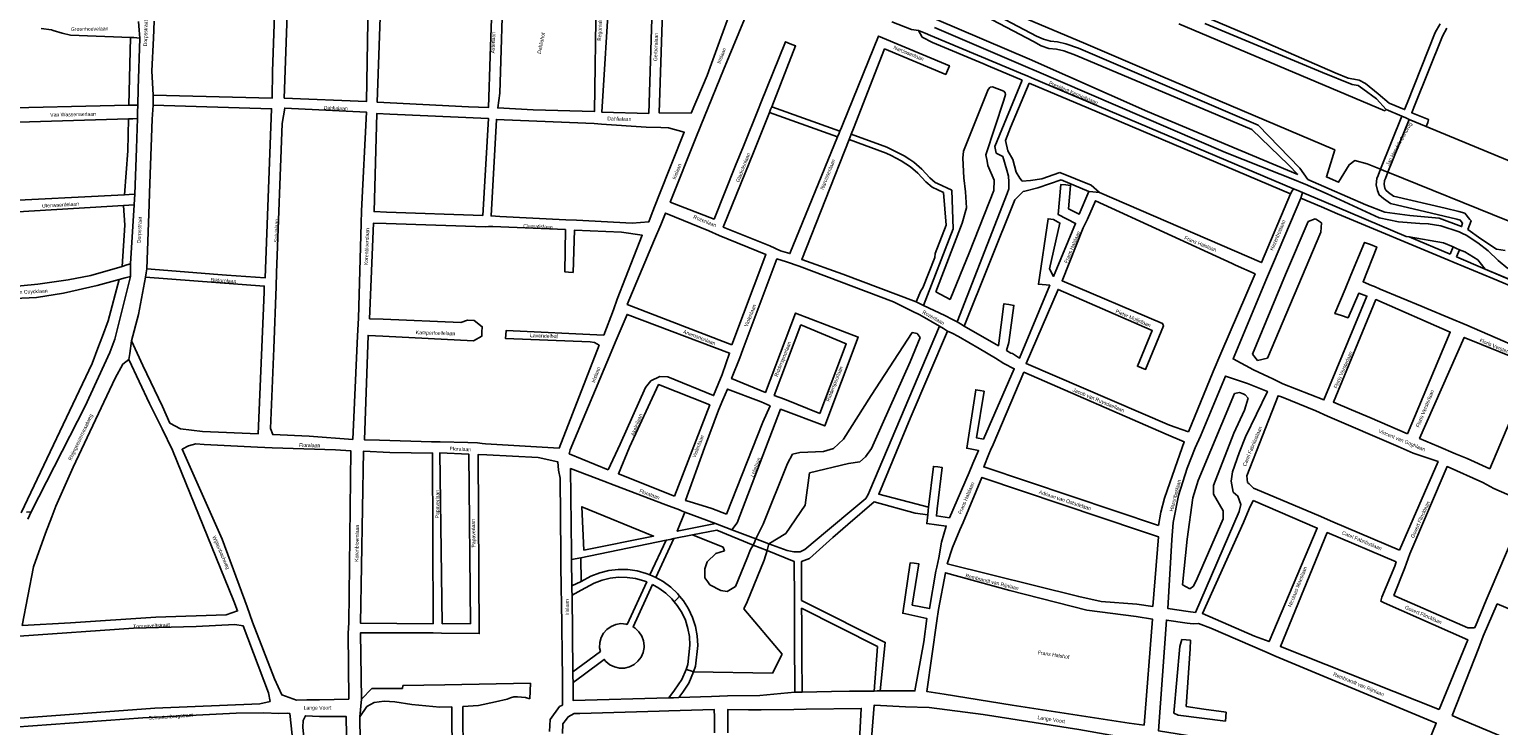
# Model space of a CAD drawing. Header units: metres. Extents: x 89872 to 99175, y 455036 to 468911.
# Tile 117 of 196: x 92018 to 93016, y 466807 to 467279. Entities that reach past the tile are written whole.
import ezdxf

# ---------------------------------------------------------------- set-up
doc = ezdxf.new("R2010")
doc.units = ezdxf.units.M
doc.layers.add('STRNM', color=7, linetype='Continuous')
doc.layers.add('Wegdeel doorgaand', color=1, linetype='Continuous')
doc.layers.add('Waterdeel', color=7, linetype='Continuous', true_color=0x00aaff)
doc.layers.add('Wegdeel', color=7, linetype='Continuous', true_color=0x9a9a9a)

msp = doc.modelspace()

# ---------------------------------------------------------------- linework, layer by layer
at = {"layer": 'Waterdeel', "lineweight": -3}
for p, q in [((92653.89, 467199.98), (92669.35, 467238.44)), ((92669.35, 467238.44), (92670.59, 467240.08)), ((92670.59, 467240.08), (92672.23, 467240.36)), ((92672.23, 467240.36), (92679.89, 467237.21)), ((92679.89, 467237.21), (92680.85, 467236.25)), ((92681.12, 467235.16), (92680.04, 467231.32)), ((92680.85, 467236.25), (92681.12, 467235.16)), ((92680.04, 467231.32), (92667.71, 467194.01)), ((92652.11, 467191.77), (92652.66, 467196.7)), ((92652.66, 467196.7), (92653.89, 467199.98)), ((92652.84, 467178.4), (92652.11, 467191.77)), ((92667.71, 467194.01), (92668.59, 467189.75)), ((92668.59, 467189.75), (92669.2, 467186.85)), ((92669.2, 467186.85), (92673.37, 467177.01)), ((92654, 467168.96), (92652.84, 467178.4)), ((92673.37, 467177.01), (92673.07, 467169.85)), ((92654.6, 467158.22), (92654, 467168.96)), ((92673.07, 467169.85), (92656.66, 467128.02)), ((92651.61, 467147.79), (92654.6, 467158.22)), ((92633.73, 467101.27), (92651.61, 467147.79)), ((92871.13, 467112.89), (92886.62, 467148.88)), ((92886.62, 467148.88), (92891.42, 467150.8)), ((92891.42, 467150.8), (92892.2, 467150.29)), ((92892.2, 467150.29), (92895.68, 467148.04)), ((92895.68, 467148.04), (92895.3, 467141.64)), ((92895.3, 467141.64), (92859.04, 467056.25)), ((92656.66, 467128.02), (92643.57, 467095.92)), ((92848.91, 467058.93), (92871.13, 467112.89)), ((92643.57, 467095.92), (92633.73, 467101.27)), ((92589.92, 467030.92), (92617.71, 467073.52)), ((92623.08, 467070.26), (92616.45, 467053.58)), ((92617.71, 467073.52), (92621.11, 467072.97)), ((92621.11, 467072.97), (92623.08, 467070.26)), ((92852.17, 467054.6), (92848.91, 467058.93)), ((92859.04, 467056.25), (92852.17, 467054.6)), ((92616.45, 467053.58), (92597.37, 467011.24)), ((92571.15, 467001.1), (92589.92, 467030.92)), ((92811.95, 466973.07), (92836.69, 467032.11)), ((92836.69, 467032.11), (92840.04, 467032.91)), ((92840.04, 467032.91), (92842.42, 467031.94)), ((92842.42, 467031.94), (92843.96, 467031.31)), ((92845.8, 467029.11), (92843.35, 467020.89)), ((92843.96, 467031.31), (92845.8, 467029.11)), ((92843.35, 467020.89), (92836.13, 467005.33)), ((92597.37, 467011.24), (92590.22, 466994.84)), ((92836.13, 467005.33), (92822.38, 466969.79)), ((92564.29, 466994.84), (92571.15, 467001.1)), ((92533, 466984.7), (92536.57, 466990.96)), ((92536.57, 466990.96), (92541.34, 466992.16)), ((92541.34, 466992.16), (92557.44, 466992.75)), ((92557.44, 466992.75), (92564.29, 466994.84)), ((92582.17, 466985.89), (92574.42, 466984.7)), ((92586.05, 466989.17), (92582.17, 466985.89)), ((92590.22, 466994.84), (92586.05, 466989.17)), ((92516.61, 466943.55), (92533, 466984.7)), ((92547.9, 466978.44), (92545.11, 466956.46)), ((92574.42, 466984.7), (92547.9, 466978.44)), ((92808.38, 466961.44), (92811.95, 466973.07)), ((92822.38, 466969.79), (92822.38, 466963.83)), ((92545.11, 466956.46), (92531.87, 466937.09)), ((92804.5, 466933.41), (92808.38, 466961.44)), ((92822.38, 466963.83), (92828.94, 466952.5)), ((92828.94, 466947.13), (92811.35, 466906.58)), ((92828.94, 466952.5), (92828.94, 466947.13)), ((92455.93, 466933.71), (92468.66, 466936.33)), ((92468.66, 466936.33), (92489.42, 466927.99)), ((92511.58, 466933.5), (92516.61, 466943.55)), ((92531.87, 466937.09), (92520.47, 466930.15)), ((92392.75, 466920.66), (92450.59, 466932.6)), ((92450.59, 466932.6), (92453.45, 466933.19)), ((92453.45, 466933.19), (92455.93, 466933.71)), ((92490.38, 466925.37), (92484.42, 466923.58)), ((92489.42, 466927.99), (92490.38, 466925.37)), ((92505.48, 466920.11), (92507.96, 466926.26)), ((92507.96, 466926.26), (92509.75, 466929.35)), ((92509.75, 466929.35), (92510.79, 466931.7)), ((92510.79, 466931.7), (92511.58, 466933.5)), ((92511.58, 466933.5), (92520.47, 466930.15)), ((92520.47, 466930.15), (92511.58, 466933.5)), ((92519.26, 466925.67), (92517.2, 466919.11)), ((92519.97, 466928.31), (92519.26, 466925.67)), ((92520.47, 466930.15), (92519.97, 466928.31)), ((92801.22, 466902.41), (92804.5, 466933.41)), ((92392.95, 466904.68), (92392.75, 466920.66)), ((92478.46, 466917.91), (92476.97, 466913.14)), ((92484.42, 466923.58), (92478.46, 466917.91)), ((92497.83, 466901.22), (92505.48, 466920.11)), ((92517.2, 466919.11), (92505.58, 466890.78)), ((92399.57, 466908.2), (92392.95, 466904.68)), ((92405.55, 466910.48), (92399.57, 466908.2)), ((92411.78, 466912), (92405.55, 466910.48)), ((92418.14, 466912.73), (92411.78, 466912)), ((92424.55, 466912.66), (92418.14, 466912.73)), ((92430.89, 466911.8), (92424.55, 466912.66)), ((92437.09, 466910.15), (92430.89, 466911.8)), ((92439.68, 466909.1), (92437.09, 466910.15)), ((92441.7, 466908.23), (92439.68, 466909.1)), ((92443.71, 466907.36), (92441.7, 466908.23)), ((92448.62, 466904.62), (92443.71, 466907.36)), ((92476.97, 466913.14), (92476.97, 466907.18)), ((92476.97, 466907.18), (92478.88, 466904.4)), ((92811.35, 466906.58), (92808.68, 466901.52)), ((92453.77, 466900.83), (92448.62, 466904.62)), ((92458.42, 466896.41), (92453.77, 466900.83)), ((92459.84, 466894.68), (92458.42, 466896.41)), ((92478.88, 466904.4), (92480.25, 466902.41)), ((92480.25, 466902.41), (92487.7, 466898.53)), ((92487.7, 466898.53), (92492.17, 466897.94)), ((92492.17, 466897.94), (92497.83, 466901.22)), ((92806.27, 466899.58), (92801.22, 466902.41)), ((92808.68, 466901.52), (92806.27, 466899.58)), ((92456.13, 466890.91), (92457.88, 466892.7)), ((92458.2, 466888.38), (92456.13, 466890.91)), ((92457.88, 466892.7), (92459.84, 466894.68)), ((92461.27, 466883.51), (92458.2, 466888.38)), ((92505.58, 466890.78), (92503.46, 466886.06)), ((92503.46, 466886.06), (92529.51, 466855.32)), ((92463.7, 466878.31), (92461.27, 466883.51)), ((92465.46, 466872.84), (92463.7, 466878.31)), ((92466.53, 466867.2), (92465.46, 466872.84)), ((92466.86, 466861.4), (92466.53, 466867.2)), ((92465.33, 466848.4), (92466.86, 466861.4)), ((92529.51, 466855.32), (92522.8, 466842.5)), ((92795.52, 466815.3), (92799.43, 466860.59)), ((92799.43, 466860.59), (92800.88, 466865.26)), ((92800.88, 466865.26), (92803.68, 466865.08)), ((92803.68, 466865.08), (92806.76, 466864.89)), ((92806.57, 466858.93), (92803.82, 466819.83)), ((92806.76, 466864.89), (92806.57, 466858.93)), ((92464.21, 466844.96), (92465.33, 466848.4)), ((92466.74, 466844.13), (92464.21, 466844.96)), ((92469.21, 466843.33), (92466.74, 466844.13)), ((92522.8, 466842.5), (92469.21, 466843.33)), ((92803.82, 466819.83), (92815.83, 466817.94)), ((92815.83, 466817.94), (92830.94, 466816.05)), ((92830.94, 466816.05), (92830.51, 466809.96)), ((92798.24, 466813.98), (92795.52, 466815.3)), ((92830.51, 466809.96), (92798.24, 466813.98))]:
    msp.add_line(p, q, dxfattribs=at)
for points in [[(93022.36, 467149.28), (92940.81, 467182.32), (92938.27, 467183.35), (92935.81, 467184.35), (92926.69, 467188.04), (92918.36, 467190.22), (92914.56, 467187.4), (92907.32, 467175.52), (92903.56, 467177.13), (92898.98, 467179.1), (92904.64, 467197.58), (92786.32, 467247.68), (92734.17, 467270.04), (92688.27, 467289.42)], [(92798.74, 467282.96), (92938.79, 467224.03), (92939.62, 467224.84), (92950.22, 467220.28), (92952.87, 467219.15), (92955.17, 467218.16), (92966.81, 467213.35), (93158.74, 467134.06)]]:
    msp.add_lwpolyline(points, dxfattribs=at)
at = {"layer": 'Wegdeel'}
for p, q in [((92624.43, 467274.02), (92622.06, 467278.49)), ((92622.06, 467278.49), (92626.59, 467276.59)), ((92626.59, 467276.59), (92630.28, 467275.04)), ((92630.28, 467275.04), (92693.99, 467248.35)), ((92085.86, 467227.72), (92086.9, 467273.82)), ((92086.9, 467273.82), (92089.12, 467273.63)), ((92089.12, 467273.63), (92093.24, 467273.27)), ((92093.24, 467273.27), (92092.25, 467238.97)), ((92631.6, 467270.35), (92624.43, 467274.02)), ((92665.67, 467256.04), (92631.6, 467270.35)), ((92669.28, 467254.53), (92665.67, 467256.04)), ((92692.52, 467244.77), (92669.28, 467254.53)), ((92673.97, 467199.67), (92692.52, 467244.77)), ((92693.99, 467248.35), (92695.83, 467247.61)), ((92695.83, 467247.61), (92698.65, 467246.47)), ((92698.65, 467246.47), (92876.61, 467171.13)), ((92092.25, 467238.97), (92091.92, 467227.85)), ((92697.13, 467242.82), (92684.57, 467212.65)), ((92737.44, 467225.75), (92697.13, 467242.82)), ((92088.7, 467227.78), (92085.86, 467227.72)), ((92091.92, 467227.85), (92088.7, 467227.78)), ((92520.75, 467222.78), (92521.61, 467224.95)), ((92521.61, 467224.95), (92522.32, 467226.77)), ((92522.32, 467226.77), (92568.64, 467210.18)), ((92874.61, 467167.69), (92737.44, 467225.75)), ((92085.16, 467196.86), (92085.65, 467218.53)), ((92085.65, 467218.53), (92088.45, 467218.62)), ((92088.45, 467218.62), (92091.66, 467218.72)), ((92091.66, 467218.72), (92091.07, 467198.41)), ((92567.09, 467206.37), (92520.75, 467222.78)), ((92568.1, 467208.85), (92567.09, 467206.37)), ((92568.64, 467210.18), (92568.1, 467208.85)), ((92574.9, 467204.63), (92575.54, 467206.27)), ((92599.96, 467195.34), (92574.9, 467204.63)), ((92575.54, 467206.27), (92576.31, 467208.24)), ((92576.31, 467208.24), (92600.46, 467199.28)), ((92684.57, 467212.65), (92681.12, 467203.92)), ((92082.96, 467167.03), (92085.16, 467196.86)), ((92091.07, 467198.41), (92089.79, 467167.37)), ((92603.39, 467193.62), (92599.96, 467195.34)), ((92600.46, 467199.28), (92601.5, 467198.9)), ((92601.5, 467198.9), (92612.29, 467193.5)), ((92674.86, 467195.2), (92673.97, 467199.67)), ((92679.37, 467192.94), (92674.86, 467195.2)), ((92681.12, 467203.92), (92682.79, 467196.93)), ((92682.79, 467196.93), (92686.12, 467190.93)), ((92610.34, 467190.14), (92603.39, 467193.62)), ((92616.56, 467186), (92610.34, 467190.14)), ((92612.29, 467193.5), (92616.08, 467190.97)), ((92616.08, 467190.97), (92618.91, 467189.09)), ((92621.6, 467181.65), (92616.56, 467186)), ((92618.91, 467189.09), (92624.3, 467184.43)), ((92681.99, 467183.66), (92679.37, 467192.94)), ((92686.12, 467190.93), (92688.45, 467182.26)), ((92626.99, 467175.76), (92621.6, 467181.65)), ((92624.3, 467184.43), (92629.7, 467178.55)), ((92631.24, 467172.08), (92626.99, 467175.76)), ((92629.7, 467178.55), (92633.37, 467175.36)), ((92633.37, 467175.36), (92634.89, 467174.65)), ((92634.89, 467174.65), (92644.58, 467170.1)), ((92683.12, 467179.63), (92681.99, 467183.66)), ((92683.27, 467175.91), (92683.12, 467179.63)), ((92683.46, 467170.97), (92683.27, 467175.91)), ((92688.45, 467182.26), (92690.79, 467178.27)), ((92690.79, 467178.27), (92692.45, 467176.27)), ((92692.45, 467176.27), (92698.11, 467176.6)), ((92698.11, 467176.6), (92705.77, 467177.93)), ((92718.91, 467177.21), (92702.96, 467171.77)), ((92705.77, 467177.93), (92717.98, 467182.22)), ((92717.98, 467182.22), (92739.21, 467173.47)), ((92737.59, 467169.18), (92718.91, 467177.21)), ((92086.04, 467167.18), (92082.96, 467167.03)), ((92089.79, 467167.37), (92086.04, 467167.18)), ((92638.9, 467168.49), (92631.24, 467172.08)), ((92640.88, 467146.3), (92638.9, 467168.49)), ((92644.58, 467170.1), (92645.65, 467143.91)), ((92648.2, 467080.73), (92682.22, 467167.8)), ((92682.22, 467167.8), (92683.46, 467170.97)), ((92689.03, 467165.14), (92687.45, 467163.64)), ((92693.21, 467169.14), (92689.03, 467165.14)), ((92694.29, 467169.43), (92693.21, 467169.14)), ((92702.96, 467171.77), (92694.29, 467169.43)), ((92740.38, 467168.93), (92737.59, 467169.18)), ((92739.21, 467173.47), (92744.95, 467168.53)), ((92744.95, 467168.53), (92740.38, 467168.93)), ((92875.76, 467169.67), (92874.61, 467167.69)), ((92876.61, 467171.13), (92875.76, 467169.67)), ((92881.65, 467164.71), (92882.31, 467166.88)), ((92895.77, 467158.73), (92881.65, 467164.71)), ((92882.31, 467166.88), (92882.8, 467168.51)), ((92882.8, 467168.51), (92897.29, 467162.38)), ((92082.2, 467159.77), (92085.76, 467159.98)), ((92082.98, 467146.45), (92082.2, 467159.77)), ((92085.76, 467159.98), (92089.49, 467160.2)), ((92089.49, 467160.2), (92087, 467120.13)), ((92687.45, 467163.64), (92653.12, 467077.95)), ((92906.54, 467154.18), (92895.77, 467158.73)), ((92897.29, 467162.38), (92953.13, 467138.74)), ((92081.19, 467118.44), (92082.98, 467146.45)), ((92633.42, 467127.24), (92640.88, 467146.3)), ((92981.51, 467122.84), (92906.54, 467154.18)), ((92645.65, 467143.91), (92625.42, 467091.91)), ((92953.13, 467138.74), (92955.18, 467138.39)), ((92955.18, 467138.39), (92983.07, 467126.64)), ((92633.15, 467124.56), (92633.42, 467127.24)), ((92983.07, 467126.64), (92985.1, 467131.59)), ((92985.1, 467131.59), (92987.36, 467130.62)), ((92989.48, 467129.72), (92987.35, 467124.83)), ((92987.35, 467124.83), (93006.81, 467116.63)), ((92987.36, 467130.62), (92989.48, 467129.72)), ((92084.45, 467119.39), (92081.19, 467118.44)), ((92087, 467120.13), (92084.45, 467119.39)), ((92625.04, 467103.94), (92633.15, 467124.56)), ((92985.73, 467121.08), (92981.51, 467122.84)), ((93011.99, 467110.1), (92985.73, 467121.08)), ((93006.81, 467116.63), (93240.7, 467017.31)), ((92071.78, 467081.58), (92079.17, 467109.49)), ((92086.83, 467111.56), (92076.28, 467068.95)), ((92079.17, 467109.49), (92083.34, 467110.62)), ((92083.34, 467110.62), (92086.83, 467111.56)), ((93030.32, 467102.43), (93011.99, 467110.1)), ((92620.51, 467094.27), (92623.5, 467101.9)), ((92623.5, 467101.9), (92625.04, 467103.94)), ((92622.73, 467093.2), (92620.51, 467094.27)), ((92625.42, 467091.91), (92622.73, 467093.2)), ((92067.84, 467071.08), (92071.78, 467081.58)), ((92650.59, 467079.38), (92648.2, 467080.73)), ((92653.12, 467077.95), (92650.59, 467079.38)), ((92064.78, 467062.97), (92067.84, 467071.08)), ((92074.98, 467065.44), (92072.96, 467059.99)), ((92076.28, 467068.95), (92074.98, 467065.44)), ((92072.96, 467059.99), (92056.04, 467023.49)), ((92060.9, 467052.65), (92064.78, 467062.97)), ((92012.69, 466951.22), (92060.9, 467052.65)), ((92056.04, 467023.49), (92019.56, 466951.96)), ((92298.59, 466875.8), (92296.95, 466991.83)), ((92296.95, 466991.83), (92316.63, 466991.06)), ((92316.63, 466991.06), (92317.84, 466876.05)), ((92019.56, 466951.96), (92016.39, 466951.62)), ((92317.84, 466876.05), (92298.59, 466875.8)), ((92300.3, 466834.61), (92358.65, 466835.61)), ((92358.65, 466835.61), (92358.11, 466825.04)), ((92243.79, 466824.83), (92250.77, 466832.04)), ((92250.77, 466832.04), (92271.63, 466832.04)), ((92271.63, 466832.04), (92271.93, 466834.12)), ((92271.93, 466834.12), (92300.3, 466834.61)), ((92344.91, 466825.71), (92342.69, 466824.73)), ((92347.25, 466826.28), (92344.91, 466825.71)), ((92349.66, 466826.45), (92347.25, 466826.28)), ((92355.17, 466825.9), (92349.66, 466826.45)), ((92358.11, 466825.04), (92355.17, 466825.9)), ((92242.55, 466812.72), (92243.79, 466824.83)), ((92247.4, 466819.79), (92242.55, 466812.72)), ((92252.3, 466822.43), (92247.4, 466819.79)), ((92259.29, 466823.33), (92252.3, 466822.43)), ((92266.33, 466822.99), (92259.29, 466823.33)), ((92277.98, 466821.08), (92266.33, 466822.99)), ((92297.05, 466819.43), (92277.98, 466821.08)), ((92305.1, 466819.68), (92297.05, 466819.43)), ((92305.5, 466759.98), (92305.1, 466819.68)), ((92323.24, 466820.51), (92312.55, 466819.92)), ((92312.55, 466819.92), (92312.96, 466760.06)), ((92334.75, 466822.88), (92323.24, 466820.51)), ((92342.69, 466824.73), (92334.75, 466822.88))]:
    msp.add_line(p, q, dxfattribs=at)
for points in [[(92013.34, 466874.81), (92046.16, 466876.62), (92104.14, 466880.32), (92151.82, 466882.11), (92159.62, 466884.71), (92157.18, 466891.35), (92115.39, 466993.71), (92108.52, 467008.18), (92099.94, 467025.41), (92085.84, 467055.33), (92086.44, 467059.43), (92087.68, 467067.97), (92095.2, 467051.17), (92108.61, 467023.44), (92113.74, 467012.14), (92120.82, 467008.23), (92135.73, 467006.45), (92173.58, 467004.79), (92177.75, 467100.97), (92177.75, 467105.1), (92097.16, 467111.08), (92097.6, 467114.16), (92097.96, 467116.77), (92146.28, 467112.85), (92152.17, 467112.4), (92178.32, 467110.59), (92182.79, 467225.42), (92102.37, 467227.87), (92102.37, 467231.5), (92102.37, 467234.49), (92183.04, 467232.53), (92183.41, 467250.65), (92186.4, 467334.09)], [(92194.9, 467333.83), (92191.38, 467232.66), (92247.2, 467230.37), (92248.68, 467325.22)], [(92257.92, 467326.11), (92254.44, 467229.76), (92316.52, 467226.65), (92330.01, 467226.16), (92331.2, 467260.96), (92332.69, 467305.92)], [(92340.21, 467316.71), (92337.78, 467236.06), (92336.35, 467225.93), (92360.38, 467224.7), (92401.93, 467223.47), (92403.05, 467300.99)], [(92448.6, 467305.25), (92445.95, 467222.61), (92467.65, 467222.37), (92478.61, 467247.97), (92480.67, 467253.57), (92496.64, 467297.7)], [(92757.89, 467312.86), (92850.33, 467273.53), (92905.05, 467249.66), (92913.78, 467246.24), (92917.66, 467245.53), (92921.16, 467244.68), (92925.49, 467242.42), (92934.16, 467235.56), (92941.61, 467229.13), (92952.05, 467224.87), (92953.79, 467229.21), (92972.92, 467277.01), (92976.33, 467283.09)], [(92510.35, 467302.24), (92489.63, 467251.75), (92476.7, 467220.2), (92471.32, 467206.77), (92453.42, 467162.11), (92483.17, 467150.51), (92497.83, 467186.86), (92503.09, 467199.9), (92513.36, 467225.39), (92514.97, 467229.4), (92531.65, 467270.79), (92534.81, 467269.52), (92538.58, 467268), (92522.32, 467226.77), (92521.61, 467224.95), (92520.75, 467222.78), (92510.48, 467196.73), (92489.4, 467145.1), (92521.02, 467132.35), (92528.38, 467128.91), (92534.75, 467127.08), (92567.09, 467206.37), (92568.1, 467208.85), (92568.64, 467210.18), (92569.65, 467212.66), (92570.55, 467214.88), (92594.93, 467274.66), (92642.98, 467254.56), (92641.64, 467251.35), (92640.51, 467248.65), (92599, 467266.02), (92577.78, 467211.98), (92576.31, 467208.24), (92575.54, 467206.27), (92574.9, 467204.63), (92542.76, 467123.01), (92570.55, 467113.1), (92620.51, 467094.27), (92622.73, 467093.2), (92625.42, 467091.91), (92639.8, 467085.02), (92645.12, 467082.47), (92648.2, 467080.73), (92650.59, 467079.38), (92653.12, 467077.95), (92676.3, 467064.56), (92679.98, 467093.12), (92683.31, 467092.53), (92686.85, 467091.9), (92683.29, 467066.89), (92681.82, 467061.25), (92684.69, 467059.54), (92685.8, 467059.3), (92690.52, 467056.1), (92711.12, 467105.63), (92703.47, 467106.34), (92710.03, 467150.77), (92713.72, 467150.2), (92718.07, 467147.79), (92710.92, 467116.78), (92713.69, 467111.64), (92728.65, 467147.56), (92716.88, 467153.57), (92718.7, 467173.99), (92722.01, 467173.69), (92725.34, 467173.39), (92723.92, 467157.46), (92731.1, 467153.81), (92737.59, 467169.18), (92740.38, 467168.93), (92744.95, 467168.53), (92854.92, 467120.97), (92874.61, 467167.69), (92875.76, 467169.67), (92876.61, 467171.13), (92879.56, 467169.89), (92882.8, 467168.51), (92882.31, 467166.88), (92881.65, 467164.71), (92863.2, 467120.98), (92858.29, 467109.96), (92835.6, 467055.6), (92849.42, 467048.22), (92859.77, 467043.57), (92862.71, 467042.22), (92869.46, 467038.79), (92897.28, 467027.88), (92926.57, 467098.32), (92920.93, 467100.17), (92913.76, 467083.55), (92909.17, 467085.04), (92904.78, 467086.46), (92911.68, 467102.99), (92915.62, 467112.43), (92924.91, 467134.67), (92928.92, 467133.17), (92933.22, 467131.57), (92923.95, 467107.95), (92929.72, 467105.5), (92931.69, 467104.71), (92935.63, 467103.06), (92964.02, 467091.23), (92967.26, 467089.88), (92982.38, 467083.57), (92994.44, 467078.55), (93048.36, 467055.11)], [(92664.38, 467294.47), (92702.05, 467274.73), (92707.02, 467272.68), (92711.56, 467271.15), (92716.38, 467270.71), (92722.1, 467269.54), (92730.58, 467266.45), (92852.78, 467214.28), (92881.01, 467185.12), (92886.47, 467177.28), (92900.96, 467170.97), (92925.89, 467160.13), (92938.67, 467155.18), (92955.71, 467152.97), (92975.48, 467151.09), (92990.76, 467145.39), (92991.39, 467147.75), (92989.85, 467149.73), (92987.58, 467150.43), (92970.29, 467154.56), (92942.45, 467161.1), (92937.73, 467164.43), (92934.93, 467166.97), (92933.62, 467169.85), (92932.74, 467173.79), (92933.27, 467178.07), (92934.1, 467180.12), (92935.81, 467184.35), (92950.22, 467220.28), (92939.62, 467224.84), (92933.01, 467232.14), (92923.78, 467238.86), (92920.51, 467241.19), (92916.41, 467241.75), (92896.46, 467249.95), (92816.55, 467283.33)], [(92092.26, 467284.63), (92092.76, 467278.8), (92093.24, 467273.27), (92089.12, 467273.63), (92086.9, 467273.82), (92046.22, 467275.24), (92040.49, 467276.63), (92034.46, 467278.58), (92033.33, 467278.95), (92026.17, 467279.88)], [(93022.21, 467116.96), (93015.62, 467122.5), (93008.9, 467128.94), (93001.73, 467134.47), (92993.87, 467139.53), (92991.44, 467140.72), (92989.21, 467141.81), (92976.66, 467145.97), (92968.21, 467147.4), (92962.36, 467147.51), (92947.88, 467148.71), (92934.92, 467151.43), (92899.47, 467167.61), (92884.54, 467174.22), (92881.69, 467175.4), (92879.61, 467176.27), (92830.42, 467195.7), (92700.58, 467251.46), (92696.16, 467253.36), (92632.86, 467280.43)], [(92980.84, 467280.11), (92977.8, 467274.69), (92958.83, 467227.3), (92957.2, 467223.21), (92957, 467222.71), (92968.45, 467218.02), (92967.8, 467216.16), (92966.81, 467213.35), (92955.17, 467218.16), (92940.81, 467182.32), (92939.13, 467178.17), (92938.53, 467176.71), (92938.21, 467174.05), (92938.76, 467171.57), (92939.38, 467170.21), (92941.1, 467168.65), (92944.66, 467166.14), (92979.77, 467157.84), (92989, 467155.64), (92992.93, 467154.43), (92996.47, 467150.29), (92997.37, 467149.25), (92995.12, 467143.49), (93003.8, 467137.18), (93014.55, 467130.06), (93020.47, 467129.16)], [(91988.5, 467225.61), (92085.86, 467227.72), (92088.7, 467227.78), (92091.92, 467227.85), (92091.79, 467223.16), (92091.66, 467218.72), (92088.45, 467218.62), (92085.65, 467218.53), (91995.65, 467215.77)], [(91992.76, 467162.47), (92082.96, 467167.03), (92086.04, 467167.18), (92089.79, 467167.37), (92089.64, 467163.93), (92089.49, 467160.2), (92085.76, 467159.98), (92082.2, 467159.77), (91987.47, 467154.14)], [(92003.1, 467104.25), (92023.97, 467106.34), (92044.53, 467109.32), (92060.03, 467112.3), (92081.19, 467118.44), (92084.45, 467119.39), (92087, 467120.13), (92086.89, 467114.75), (92086.83, 467111.56), (92083.34, 467110.62), (92079.17, 467109.49), (92064.2, 467105.44), (92041.55, 467100.37), (92023.07, 467097.39), (91978.41, 467095.23)], [(92243.29, 466763.42), (92242.55, 466812.72), (92243.79, 466824.83), (92243.18, 466869.91), (92292.53, 466869.85), (92298.04, 466869.59), (92323.78, 466869.31), (92323.07, 466990.8), (92328.85, 466990.5), (92363.65, 466988.68), (92377.05, 466985.9), (92377.62, 466980.22), (92378.6, 466974.7), (92379.2, 466923.05), (92379.26, 466918.05), (92379.49, 466898.39), (92379.57, 466891.6), (92380.18, 466838.12), (92380.27, 466830.82), (92380.38, 466820.82), (92378.31, 466819.72), (92371.83, 466811.08), (92371.45, 466802.76)], [(92016.39, 466951.62), (92019.56, 466951.96), (92017.3, 466946.94)], [(92008.74, 466811.69), (92103.52, 466818.68), (92174.68, 466821.62), (92181.67, 466823.22), (92180.69, 466828.98), (92163.34, 466874.56), (92157.78, 466875.55), (92131.55, 466874.05), (92088.94, 466872.86), (92011.42, 466867.55)], [(92010.99, 466716.62), (92072.25, 466716.62), (92148.84, 466717.21), (92206.96, 466719.33), (92204.63, 466730.73), (92197.31, 466794.01), (92195.24, 466815.02), (92193.25, 466815.31), (92187.76, 466815.08), (92177.57, 466815.6), (92158.8, 466815.3), (92095.31, 466812.18), (92008.13, 466805.8)], [(92380.23, 466801.57), (92380.47, 466807.98), (92382.97, 466811.33), (92384.14, 466812.89), (92388.31, 466815.1), (92392.13, 466815.11), (92445.86, 466816.7), (92452.56, 466816.9), (92483.22, 466817.8), (92483.43, 466812.6), (92483.55, 466801.92)], [(92492.48, 466801.93), (92492.53, 466817.68), (92506.48, 466817.6), (92515.21, 466817.56), (92537.48, 466817.87), (92545.85, 466817.99), (92583.12, 466818.53), (92579.75, 466753.8)]]:
    msp.add_lwpolyline(points, dxfattribs=at)
for points in [[(92438.96, 467222.25), (92407.09, 467222.98), (92412.3, 467307.01), (92428.99, 467304.03), (92441.31, 467301.09)], [(92879.5, 467180.79), (92777.44, 467223.45), (92697.3, 467259.08), (92634.19, 467285.98), (92654.22, 467291.26), (92660.39, 467291.08), (92662.95, 467290.53), (92700.12, 467271.05), (92705.27, 467267.99), (92710.51, 467266.21), (92715.64, 467265.74), (92720.73, 467264.71), (92728.55, 467261.85), (92848.31, 467211.3), (92873.35, 467187.33)], [(92237.93, 467000.99), (92208.15, 467003.17), (92183.54, 467004.32), (92181.92, 467008.53), (92184.31, 467062.8), (92185.79, 467104.81), (92186.12, 467114.07), (92189.97, 467215.47), (92191.66, 467225.83), (92247.08, 467223.14), (92243.82, 467156.04), (92243.61, 467147.52), (92241.79, 467083.23), (92240.98, 467071.26)], [(92326.17, 467152.92), (92260.84, 467155.28), (92252.31, 467155.59), (92254.19, 467222.16), (92262.94, 467221.77), (92329.96, 467218.84)], [(92427.5, 467147.8), (92389.8, 467149.71), (92382.56, 467150.08), (92337.8, 467152.35), (92331.81, 467152.65), (92335.37, 467218.2), (92340.69, 467217.97), (92401.69, 467215.38), (92406.84, 467214.89), (92437.07, 467212.93), (92446.99, 467212.65), (92452.23, 467212.51), (92462.92, 467209.47), (92445.76, 467166.31), (92441.1, 467154.78), (92438.89, 467148.65)], [(92805.46, 467006.15), (92792.4, 467010.8), (92695.06, 467052.54), (92716.76, 467102.81), (92780.81, 467074.83), (92770.68, 467050.68), (92773.53, 467049.55), (92776.19, 467048.5), (92788.35, 467078.12), (92787.76, 467079.61), (92719.58, 467108.7), (92733.92, 467144.49), (92736.74, 467150.38), (92742.25, 467163.01), (92834.94, 467120.46), (92837.36, 467119.23), (92850.55, 467113.34), (92827.28, 467059.23), (92822.07, 467047.08)], [(92378.11, 466995), (92327.92, 466998.04), (92325.7, 466998.31), (92322.67, 466998.68), (92316.09, 466998.94), (92297.24, 466999.35), (92291.33, 466999.48), (92255.96, 467000.45), (92245.73, 467000.86), (92248.3, 467071.59), (92258.19, 467071.08), (92319.91, 467067.89), (92325.44, 467071), (92325.58, 467073.71), (92325.79, 467077.5), (92320.21, 467081.61), (92315.74, 467081.91), (92311.26, 467080.42), (92258.55, 467082.56), (92249.29, 467082.93), (92252.03, 467147.86), (92260.6, 467147.57), (92327.96, 467145.32), (92330.07, 467145.41), (92333.05, 467145.55), (92382.27, 467143.37), (92381.79, 467114.84), (92384.46, 467114.62), (92387.52, 467114.38), (92388.47, 467143.08), (92420.34, 467141.54), (92434.48, 467139.58), (92417.35, 467096.1), (92414.84, 467089.03), (92408.34, 467071.8), (92341.96, 467074.85), (92341.78, 467072.02), (92341.62, 467069.47), (92398.96, 467067.28), (92401.98, 467066.78), (92405.14, 467064.96)], [(92495.32, 467065.1), (92424.29, 467092.58), (92442.81, 467136.67), (92446.98, 467146.63), (92450.29, 467154.54), (92479.59, 467142.52), (92486.7, 467139.34), (92518.45, 467126.59)], [(92643.16, 466947.87), (92634.2, 466949.08), (92634.76, 466953.88), (92638.02, 466982.01), (92635.07, 466982.36), (92632.12, 466982.7), (92628.9, 466955.01), (92628.65, 466952.78), (92628.29, 466949.76), (92627.62, 466943.97), (92640.85, 466942.18), (92637.68, 466931.23), (92635.84, 466920.68), (92634.5, 466914.43), (92633.88, 466911.73), (92629.55, 466886.21), (92617.73, 466888.58), (92622.34, 466916.61), (92619.12, 466917.04), (92616.37, 466917.4), (92611.32, 466883.06), (92627.75, 466879.43), (92625.67, 466863.61), (92619.54, 466830.39), (92595.9, 466830.37), (92593.96, 466830.35), (92591.97, 466830.33), (92577.36, 466830.18), (92575.17, 466830.16), (92562.89, 466830.03), (92542.96, 466829.61), (92540.78, 466829.54), (92537.94, 466829.46), (92514.36, 466827.24), (92492.29, 466827.12), (92481.5, 466826.51), (92459.28, 466825.88), (92455.6, 466825.78), (92452.59, 466825.69), (92387.59, 466823.86), (92387.45, 466836.12), (92387.4, 466840.5), (92387.37, 466843.42), (92386.77, 466895.43), (92386.73, 466898.82), (92386.7, 466901.76), (92386.5, 466919.45), (92386.47, 466922.16), (92386.44, 466924.33), (92385.79, 466981.22), (92408.27, 466972.68), (92415.32, 466970), (92450.47, 466956.65), (92459.63, 466953.17), (92461.18, 466952.58), (92463.45, 466951.72), (92484.15, 466943.88), (92495.31, 466939.65), (92498.95, 466944.36), (92528.39, 467021.47), (92558.41, 467010.17), (92581.1, 467070.5), (92538.47, 467086.78), (92518.11, 467032.95), (92495.12, 467042.32), (92500.71, 467056.35), (92502.85, 467061.95), (92525.88, 467123.45), (92532.31, 467121.48), (92541.08, 467118.54), (92604.96, 467094.32), (92617.83, 467087.95), (92622.86, 467085.52), (92636.39, 467077.85), (92638.89, 467076.25), (92641.7, 467074.44), (92644.94, 467073.1), (92649.17, 467070.83), (92663.2, 467062.65), (92674.22, 467056.22), (92679.86, 467052.54), (92687.09, 467048.99), (92666.16, 467001.22), (92661.51, 467002.06), (92666.54, 467033.75), (92663.68, 467034.24), (92660.91, 467034.71), (92654.74, 466994.99), (92662.79, 466993.46), (92659, 466984.71), (92656.32, 466978.52)], [(92953.99, 467004.91), (92928.48, 467015.99), (92915.96, 467021.06), (92903.81, 467026.34), (92932.65, 467095.91), (92983.16, 467073.8)], [(92411.25, 466980.5), (92384.87, 466991.34), (92385.48, 466993.95), (92413.3, 467060.21), (92415.95, 467066.72), (92424.09, 467085.86), (92493.69, 467059.61), (92488.71, 467045.06), (92485.96, 467038.54), (92482.91, 467030.76), (92451.89, 467043.41), (92446.4, 467043.81), (92440.27, 467040.89), (92436.71, 467036.3), (92419.45, 466997.82)], [(92441.49, 466902.58), (92428.16, 466873.86), (92429.71, 466872.94), (92432.22, 466870.53), (92434.11, 466867.62), (92435.28, 466864.35), (92435.68, 466860.9), (92435.64, 466859.84), (92435, 466856.43), (92433.6, 466853.25), (92431.51, 466850.48), (92428.85, 466848.25), (92425.74, 466846.7), (92422.37, 466845.89), (92418.89, 466845.87), (92415.51, 466846.65), (92412.39, 466848.17), (92409.7, 466850.37), (92408.64, 466851.75), (92394.26, 466841.15), (92387.45, 466836.12), (92387.4, 466840.5), (92387.37, 466843.42), (92394.11, 466848.4), (92405.98, 466857.15), (92405.48, 466859.69), (92405.6, 466863.16), (92406.51, 466866.52), (92408.16, 466869.57), (92410.46, 466872.17), (92413.3, 466874.17), (92416.52, 466875.48), (92419.95, 466876.02), (92423.41, 466875.75), (92424.1, 466875.54), (92437.46, 466904.32), (92435.41, 466905.15), (92429.86, 466906.63), (92424.16, 466907.41), (92418.42, 466907.46), (92412.7, 466906.81), (92407.12, 466905.44), (92401.75, 466903.4), (92393.07, 466898.78), (92386.77, 466895.43), (92386.73, 466898.82), (92386.7, 466901.76), (92392.95, 466904.68), (92399.57, 466908.2), (92405.55, 466910.48), (92411.78, 466912), (92418.14, 466912.73), (92424.55, 466912.66), (92430.89, 466911.8), (92437.09, 466910.15), (92439.68, 466909.1), (92450.59, 466932.6), (92392.75, 466920.66), (92386.5, 466919.45), (92386.47, 466922.16), (92386.44, 466924.33), (92385.79, 466981.22), (92408.27, 466972.68), (92415.32, 466970), (92450.47, 466956.65), (92459.63, 466953.17), (92461.18, 466952.58), (92463.45, 466951.72), (92458.25, 466938.7), (92484.15, 466943.88), (92495.31, 466939.65), (92511.58, 466933.5), (92520.47, 466930.15), (92532.74, 466925.55), (92537.26, 466924.81), (92541.74, 466924.7), (92544.92, 466926.26), (92560.16, 466939.15), (92579.4, 466955.28), (92586.15, 466960.95), (92587.89, 466963.58), (92589.07, 466966.38), (92636.39, 467077.85), (92638.89, 467076.25), (92641.7, 467074.44), (92616.42, 467015.32), (92595.05, 466963.77), (92620.16, 466957.27), (92628.9, 466955.01), (92628.65, 466952.78), (92628.29, 466949.76), (92619.84, 466951), (92591.84, 466958.64), (92574.12, 466943.39), (92563.91, 466934.5), (92547.9, 466920.3), (92542.51, 466918.12), (92542.66, 466891.84), (92555.74, 466885.26), (92589.47, 466868.28), (92599.46, 466863.26), (92595.9, 466830.37), (92593.96, 466830.35), (92591.97, 466830.33), (92594.19, 466860.51), (92542.69, 466886.43), (92542.74, 466877.27), (92542.88, 466854.05), (92542.96, 466829.61), (92540.78, 466829.54), (92537.94, 466829.46), (92537.81, 466866.48), (92537.76, 466886.38), (92537.75, 466891.83), (92537.7, 466918.13), (92519.26, 466925.67), (92509.75, 466929.35), (92485.06, 466939.45), (92468.66, 466936.33), (92455.93, 466933.71), (92443.71, 466907.36), (92448.62, 466904.62), (92453.77, 466900.83), (92458.42, 466896.41), (92459.84, 466894.68), (92462.48, 466891.46), (92465.89, 466886.04), (92468.6, 466880.23), (92470.57, 466874.14), (92471.76, 466867.84), (92472.14, 466861.23), (92470.5, 466847.27), (92469.21, 466843.33), (92466.09, 466835.61), (92462.1, 466829.65), (92459.28, 466825.88), (92455.6, 466825.78), (92452.59, 466825.69), (92456.44, 466830.84), (92461.43, 466838.08), (92464.21, 466844.96), (92465.33, 466848.4), (92466.86, 466861.4), (92466.53, 466867.2), (92465.46, 466872.84), (92463.7, 466878.31), (92461.27, 466883.51), (92458.2, 466888.38), (92456.13, 466890.91), (92454.56, 466892.83), (92450.39, 466896.78), (92445.76, 466900.19)], [(92555.05, 467018.69), (92531.04, 467028.29), (92524.06, 467030.92), (92542.23, 467078.74), (92572.93, 467065.8)], [(93009.98, 466981.11), (92994.65, 466987.97), (92986.68, 466991.34), (92975.13, 466996.23), (92962.26, 467001.69), (92992.6, 467070.25), (93039.66, 467051.13)], [(92784.99, 466942.66), (92666.31, 466982.41), (92669.72, 466991.08), (92671, 466993.82), (92672.79, 466997.65), (92693.58, 467046.59), (92790.2, 467004.64), (92802.51, 466999.44), (92797.79, 466986.56), (92789.15, 466961.22), (92786.66, 466951.61)], [(92456.26, 466962.57), (92418.26, 466977.72), (92425.71, 466995.73), (92445.56, 467038.24), (92480.26, 467024.4)], [(92491.62, 466950.26), (92481.61, 466954.23), (92466.32, 466958.9), (92463.86, 466959.66), (92476.67, 466995.43), (92486.23, 467020.85), (92489.2, 467027.92), (92492.27, 467035.19), (92515.2, 467026.55), (92521.27, 467023.79), (92516.42, 467012.8)], [(92810.19, 466883.52), (92805.12, 466884.28), (92791.32, 466886.34), (92793.94, 466932.96), (92795.03, 466944.74), (92798.65, 466963.05), (92804.4, 466981.52), (92809.92, 466995.26), (92813.56, 467003.22), (92830.44, 467043.96), (92845.42, 467038.91), (92858.91, 467033.64), (92844.17, 467002.8), (92839.67, 466991.85), (92835.2, 466979.03), (92834.3, 466972.77), (92835.79, 466965.32), (92838.84, 466962.63), (92840.86, 466956.97), (92839.67, 466952.2)], [(92948.74, 466925.87), (92903.42, 466945.19), (92893.65, 466949.33), (92852.24, 466966.84), (92849.5, 466968), (92846.46, 466970.83), (92845.33, 466971.88), (92845.03, 466976.35), (92866.2, 467030.65), (92868.58, 467030.02), (92891.77, 467020.35), (92899.74, 467016.91), (92947.77, 466996.16), (92957.97, 466991.75), (92974.85, 466985.94)], [(92199.76, 466824.13), (92189.76, 466827.63), (92184.74, 466838.67), (92169.78, 466877), (92166.1, 466887.42), (92149.14, 466933.39), (92122.01, 466994.32), (92126.42, 466996.77), (92131.21, 466998), (92136.92, 466997.5), (92173.28, 466995.66), (92183.24, 466995.34), (92226.03, 466993.92), (92236.65, 466993.24), (92235.09, 466876.66), (92234.84, 466869.55), (92235.09, 466824.83), (92215.3, 466824.26), (92206.72, 466824.24)], [(92292.46, 466875.92), (92243.18, 466876.29), (92245.1, 466993), (92262.99, 466992.13), (92292.05, 466991.79)], [(92298.59, 466875.8), (92296.95, 466991.83), (92316.63, 466991.06), (92317.84, 466876.05)], [(92781.04, 466887.68), (92770.35, 466889.15), (92746.09, 466891.08), (92730.89, 466894.36), (92641.57, 466916.7), (92645.06, 466927.75), (92650.14, 466939.68), (92652.39, 466944.64), (92665.13, 466975.28), (92773.56, 466938.79), (92784.99, 466934.94)], [(92999.63, 466873.18), (92994.94, 466873.18), (92944.89, 466895.2), (92952.37, 466913.96), (92955.73, 466923.42), (92980.97, 466982.63), (93005.28, 466971.72), (93012.63, 466967.79), (93035.67, 466957.87), (93010.83, 466899.86), (93007.54, 466891.94), (93000.3, 466874.37)], [(92394.72, 466925.99), (92393.35, 466955.38), (92442.14, 466935.47)], [(92849.34, 466959.53), (92892.85, 466940.83), (92860.13, 466863.85), (92850.1, 466867.52), (92814.78, 466883.02), (92842.65, 466944.71), (92846.66, 466953.82)], [(92975.53, 466817.73), (92867.84, 466860.57), (92899.59, 466937.83), (92946.29, 466917.98), (92945.51, 466915.06), (92936.56, 466893.98), (92936.07, 466891.28), (92938.27, 466890.05), (92995.02, 466865.05)], [(92775.23, 466807.09), (92765.13, 466808.62), (92685.59, 466820.71), (92639.39, 466828.16), (92627.75, 466829.9), (92634.5, 466877.96), (92635.72, 466885.62), (92640.26, 466910.51), (92684.1, 466898.54), (92736.31, 466885.22), (92769.81, 466880.91), (92781.02, 466878.99)], [(93030.54, 466794.55), (93018.49, 466799.23), (92988.98, 466811.76), (92984.48, 466813.81), (93002.62, 466859.66), (93005.56, 466867.62), (93015, 466889.44), (93064.27, 466868.76), (93041.84, 466814.34), (93038.53, 466807.23)], [(92958.45, 466771.52), (92951.76, 466772.64), (92943.42, 466774.85), (92935.7, 466777.05), (92915.65, 466781.47), (92878.51, 466788.45), (92828.67, 466796.3), (92784.91, 466803.41), (92790.33, 466878.5), (92804.53, 466876.4), (92808.6, 466875.8), (92812.11, 466876.22), (92820.6, 466872.88), (92857.19, 466857.23), (92864.93, 466853.81), (92973.64, 466808.54)], [(92761.55, 466735.29), (92709.87, 466739.65), (92700.48, 466740.4), (92651.36, 466744.76), (92640.34, 466745.74), (92601.85, 466749.16), (92586.35, 466750.14), (92591.82, 466820.67), (92613.25, 466819.54), (92629.26, 466819.22), (92665.92, 466814.45), (92730.89, 466804.31), (92770.61, 466797.2), (92772.01, 466792.54), (92767.9, 466765.99)], [(92293.69, 466641.19), (92247.79, 466642.1), (92243.02, 466651.94), (92216.08, 466714.03), (92213.47, 466720.09), (92212.32, 466722.88), (92209.93, 466743.75), (92206.67, 466777.32), (92203.98, 466805.77), (92204.27, 466810.24), (92205.72, 466813.51), (92215.3, 466812.93), (92233.43, 466813.02), (92234.23, 466762.18), (92236.25, 466754.51), (92241.01, 466748.79), (92245.98, 466745.9), (92246.9, 466745.35), (92253.16, 466745.63), (92314.09, 466746.4), (92314.67, 466663.9), (92294.07, 466663.67), (92294.07, 466655.09)]]:
    msp.add_lwpolyline(points, close=True, dxfattribs=at)
at = {"layer": 'Wegdeel doorgaand'}
for points in [[(92103, 467284.79), (92102.48, 467273.34), (92101.45, 467251.1), (92102.37, 467234.49), (92102.37, 467231.5), (92102.37, 467227.87), (92101.55, 467218.31), (92099.79, 467168.4), (92099.5, 467160.31), (92097.96, 467116.77), (92097.6, 467114.16), (92097.16, 467111.08), (92092.34, 467085.75), (92087.68, 467067.97), (92086.44, 467059.43), (92085.84, 467055.33), (92081.67, 467052.18), (92076.52, 467042.49), (92048.11, 466982.29), (92036.18, 466955.76), (92033.43, 466948.41), (92029.3, 466937.39), (92020.99, 466914.61), (92013.34, 466874.81)], [(92017.3, 466946.94), (92019.56, 466951.96), (92056.04, 467023.49), (92072.96, 467059.99), (92074.98, 467065.44), (92076.28, 467068.95), (92086.83, 467111.56), (92086.89, 467114.75), (92087, 467120.13), (92089.49, 467160.2), (92089.64, 467163.93), (92089.79, 467167.37), (92091.07, 467198.41), (92091.66, 467218.72), (92091.79, 467223.16), (92091.92, 467227.85), (92092.25, 467238.97), (92093.24, 467273.27), (92092.76, 467278.8), (92092.26, 467284.63)], [(93240.7, 467017.31), (93006.81, 467116.63), (93001.91, 467122.83), (92993.03, 467128.21), (92989.48, 467129.72), (92987.36, 467130.62), (92985.1, 467131.59), (92978.53, 467134.39), (92955.18, 467138.39), (92953.13, 467138.74), (92897.29, 467162.38), (92882.8, 467168.51), (92879.56, 467169.89), (92876.61, 467171.13), (92698.65, 467246.47), (92695.83, 467247.61), (92693.99, 467248.35), (92630.28, 467275.04), (92626.59, 467276.59), (92622.06, 467278.49), (92617.21, 467279.06), (92603.99, 467284.3)], [(92632.86, 467280.43), (92696.16, 467253.36), (92700.58, 467251.46), (92830.42, 467195.7), (92879.61, 467176.27), (92881.69, 467175.4), (92884.54, 467174.22), (92899.47, 467167.61), (92934.92, 467151.43), (92947.88, 467148.71), (92962.36, 467147.51), (92968.21, 467147.4), (92976.66, 467145.97), (92989.21, 467141.81), (92991.44, 467140.72), (92993.87, 467139.53), (93001.73, 467134.47), (93008.9, 467128.94), (93015.62, 467122.5), (93022.21, 467116.96)]]:
    msp.add_lwpolyline(points, dxfattribs=at)

# ---------------------------------------------------------------- texts
at = {"layer": 'STRNM'}
for s, rotation, p in [('Dorpsstraat', 88.5679, (92098.14, 467267.69)), ('Begonialaan', 87.47809, (92406.47, 467271.51)), ('Groenhoevelaan', 0.91665, (92046.47, 467278.13)), ('Asterlaan', 87.8789, (92334.15, 467262.88)), ('Dahliahof', 78.45454, (92365.54, 467262.49)), ('Gerberalaan', 88.05075, (92444.55, 467257.62)), ('Irislaan', 68.71983, (92487.37, 467255.73)), ('Narcissenlaan', 337.97515, (92604.76, 467266.02)), ('President Kennedylaan', 337.23027, (92710.31, 467241.94)), ('Dahlialaan', 357.99346, (92218.12, 467224.87)), ('Van Wassenaerlaan', 1.03121, (92032.41, 467220.03)), ('Dahlialaan', 358.2244, (92410.71, 467217.52)), ('Jan Hendrik Oortbrug', 61.25719, (92941.36, 467186.43)), ('Gladiolenlaan', 68.95426, (92500.27, 467175.18)), ('Irislaan', 68.53894, (92457.12, 467177.14)), ('Narcissenlaan', 68.59226, (92557.54, 467170.21)), ('Utenwaerdelaan', 3.32607, (92026.92, 467158.25)), ('Dorpsstraat', 87.93618, (92093.92, 467134.16)), ('Salvialaan', 88.05075, (92186.98, 467134.68)), ('Korenbloemlaan', 87.64984, (92248.09, 467119.25)), ('Clematislaan', 357.53534, (92353.6, 467144.7)), ('Rozenlaan', 337.97515, (92468.81, 467151.11)), ('Hazenboslaan', 67.23027, (92862.8, 467128.95)), ('Frans Halslaan', 67.53882, (92723.16, 467120.28)), ('Frans Halslaan', 338.10285, (92802.23, 467136.91)), ('Bijdorplaan', 356.5023, (92141.48, 467108.08)), ('van Cuycklaan', 2.75083, (92008.05, 467099.59)), ('Violenlaan', 68.10285, (92505.89, 467077.09)), ('Rozenlaan', 330.71717, (92624.39, 467086.66)), ('Pieter Molijnlaan', 337.23027, (92755.6, 467087.06)), ('Kamperfoelielaan', 358.10803, (92280.58, 467072.49)), ('Anemonenlaan', 338.77323, (92461.96, 467073.23)), ('Lavendelhof', 357.76436, (92358.22, 467070.43)), ('Ridderspoorlaan', 68.46464, (92526.34, 467043.29)), ('Floris Versterlaan', 337.84741, (93002.82, 467067.23)), ('Floris Versterlaan', 66.61336, (92906.18, 467035.39)), ('Irislaan', 68.59226, (92402.18, 467039.27)), ('Ridderspoorlaan', 68.28371, (92561.43, 467026.5)), ('Jacob van Ruysdaellaan', 337.53882, (92726.45, 467033.71)), ('Floris Versterlaan', 67.71963, (92961.93, 467008.94)), ('Rhijngeesterstraatweg', 64.66472, (92046.75, 466986.5)), ('Akeleilaan', 68.46464, (92428.88, 467003.04)), ('Carel Fabritiuslaan', 67.3581, (92844.29, 466982.48)), ('Vincent van Goghlaan', 337.53882, (92934.2, 467005.83)), ('Floralaan', 358.33889, (92201.38, 466996.04)), ('Floralaan', 357.59259, (92303.83, 466993.55)), ('Violenlaan', 68.90079, (92470.59, 466988.33)), ('Lelielaan', 69.44395, (92510.16, 466975.31)), ('Papaverlaan', 89.36977, (92296.43, 466947.4)), ('Floralaan', 339.44395, (92432.25, 466965.17)), ('Frans Halslaan', 67.23027, (92651.1, 466950.03)), ('Adriaan van Ostadelaan', 341.81873, (92703.54, 466964.31)), ('Hazenboslaan', 75.35262, (92794.74, 466952)), ('Govert Flincklaan', 65.79316, (92958.4, 466933.85)), ('Papaverlaan', 91.20303, (92321.22, 466927.68)), ('Wijttenbachweg', 293.8229, (92142.38, 466934.96)), ('Korenbloemlaan', 88.96879, (92241.71, 466917.96)), ('Carel Fabritiuslaan', 337.66661, (92909.24, 466936.75)), ('Rembrandt van Rijnlaan', 346.22785, (92653.73, 466907.53)), ('Nicolaas Maeslaan', 68.28371, (92875.12, 466887.01)), ('Irislaan', 91.48935, (92384.79, 466881.55)), ('Govert Flincklaan', 336.74124, (92952.07, 466886.23)), ('Toorenveltstraat', 3.09406, (92088.8, 466872.79)), ('Frans Halshof', 351.14057, (92702.96, 466855.37)), ('Rembrandt van Rijnlaan', 337.66661, (92903.34, 466840.78)), ('Schoutenburgstraat', 4.13054, (92099.32, 466810.71)), ('Lange Voort', 351.14057, (92702.7, 466811.32))]:
    msp.add_text(s, height=2.5, rotation=rotation, dxfattribs=at).set_placement(p)
msp.add_text('Lange Voort', height=2.5, dxfattribs=at).set_placement((92204.51, 466817.7))

doc.saveas('drawing.dxf')
